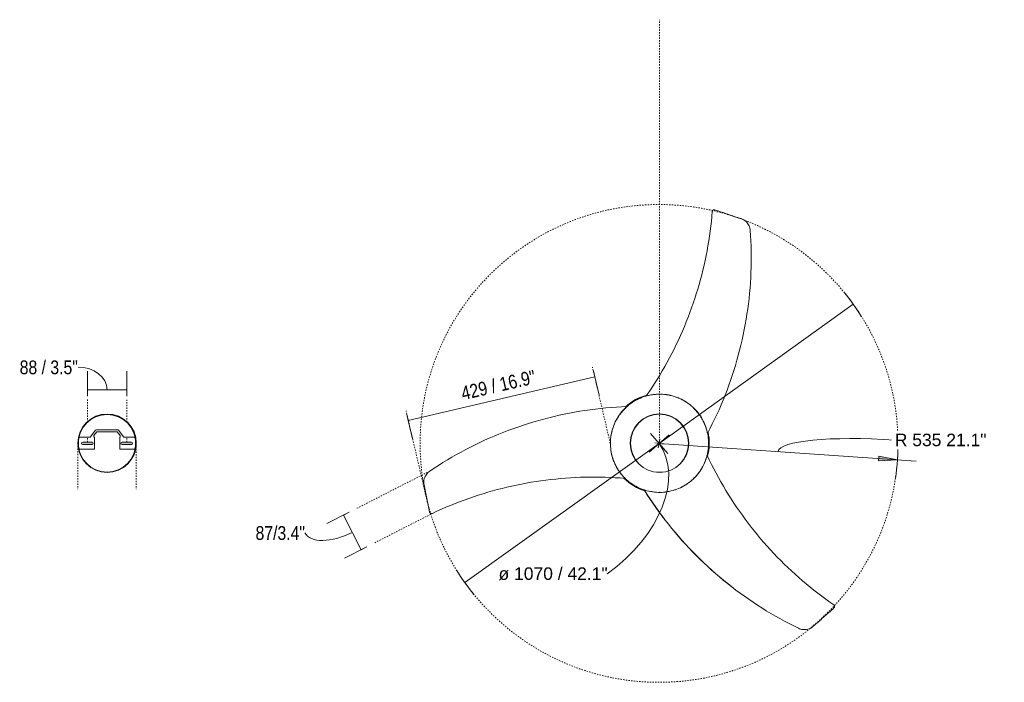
# Model space of a CAD drawing. Header units: millimetres. Extents: x 5654 to 11329, y -3177 to 7544.
# Tile 3 of 3: x 9124 to 11329, y 6060 to 7544. Entities that reach past the tile are written whole.
import ezdxf

# ---------------------------------------------------------------- set-up
doc = ezdxf.new("R2010")
doc.units = ezdxf.units.MM
doc.linetypes.add('Dash', pattern=[6, 3, -3])
doc.layers.add('A-ANNO-DIMS', color=7, linetype='Dash', lineweight=9, true_color=0xd2d2d2)
for name, color, linetype, lineweight in [('A-ANNO-DIMS-14', 7, 'Continuous', 9), ('A-DETL-GENF', 7, 'Continuous', 9), ('E-ELEC-FIXT', 7, 'Continuous', 9), ('E-LITE-EQPM', 7, 'Continuous', 20)]:
    doc.layers.add(name, color=color, linetype=linetype, lineweight=lineweight)
doc.styles.add('Arial', font='arial.ttf', dxfattribs={"height": 28})
doc.styles.add('Arial Narrow', font='ARIALN.TTF', dxfattribs={"height": 30.8})
doc.dimstyles.new('Diameter_-_3mm_Arial', dxfattribs={"dimscale": 304.8, "dimtxt": 28.567263, "dimasz": 0, "dimexe": 0.110236, "dimexo": 0, "dimgap": 0.068898, "dimtad": 3, "dimjust": 3, "dimtih": 1, "dimtoh": 1, "dimdec": 0, "dimzin": 0, "dimdsep": 46, "dimtxsty": 'Arial', "dimblk1": 'NONE', "dimblk2": 'NONE', "dimsah": 1, "dimcen": 0.09, "dimadec": 0, "dimazin": 0, "dimtfac": 1, "dimtdec": 4, "dimtix": 1, "dimtmove": 0, "dimatfit": 2, "dimfxl": 1, "dimtvp": 1, "dimtolj": 1, "dimtzin": 0, "dimarcsym": 2})
doc.dimstyles.new('FARO_-_2_2mm_Arial_Narrow_mm_Inch_Left_1', dxfattribs={"dimscale": 304.8, "dimtxt": 31.521674, "dimasz": 0, "dimexe": 0.137795, "dimexo": 0.0625, "dimgap": 0.022966, "dimtad": 1, "dimdec": 0, "dimzin": 0, "dimdsep": 46, "dimtxsty": 'Arial Narrow', "dimblk1": 'NONE', "dimblk2": 'NONE', "dimsah": 1, "dimcen": 0.09, "dimadec": 0, "dimazin": 0, "dimtfac": 1, "dimtdec": 4, "dimtix": 1, "dimtmove": 0, "dimatfit": 3, "dimfxl": 0.045932, "dimfxlon": 1, "dimtvp": 1, "dimtolj": 1, "dimtzin": 0, "dimarcsym": 2})
doc.dimstyles.new('FARO_-_2_2mm_Arial_Narrow_mm_Inch_Left_H', dxfattribs={"dimscale": 304.8, "dimtxt": 31.521674, "dimasz": 0, "dimexe": 0.137795, "dimexo": 0.0625, "dimgap": 0.022966, "dimtad": 3, "dimtih": 1, "dimtoh": 1, "dimdec": 0, "dimzin": 0, "dimdsep": 46, "dimtxsty": 'Arial Narrow', "dimblk1": 'NONE', "dimblk2": 'NONE', "dimsah": 1, "dimcen": 0.09, "dimadec": 0, "dimazin": 0, "dimtfac": 1, "dimtdec": 4, "dimtix": 1, "dimtmove": 1, "dimatfit": 3, "dimfxl": 0.045932, "dimfxlon": 1, "dimtvp": 1, "dimtolj": 1, "dimtzin": 0, "dimarcsym": 2})
doc.dimstyles.new('FARO_-_2_2mm_Arial_Narrow_mm_Inch_Right', dxfattribs={"dimscale": 304.8, "dimtxt": 31.521674, "dimasz": 0, "dimexe": 0.137795, "dimexo": 0.0625, "dimgap": 0.022966, "dimtad": 1, "dimdec": 0, "dimzin": 0, "dimdsep": 46, "dimtxsty": 'Arial Narrow', "dimblk1": 'NONE', "dimblk2": 'NONE', "dimsah": 1, "dimcen": 0.09, "dimadec": 0, "dimazin": 0, "dimtfac": 1, "dimtdec": 4, "dimtix": 1, "dimtmove": 1, "dimatfit": 3, "dimfxl": 0.045932, "dimfxlon": 1, "dimtvp": 1, "dimtolj": 1, "dimtzin": 0, "dimarcsym": 2})
doc.dimstyles.new('Radial_-_3mm_Arial', dxfattribs={"dimscale": 304.8, "dimtxt": 28.567263, "dimasz": 0.137795, "dimexe": 0.137795, "dimexo": 0, "dimgap": 0.080381, "dimtad": 3, "dimjust": 3, "dimtih": 1, "dimtoh": 1, "dimdec": 0, "dimzin": 0, "dimdsep": 46, "dimtxsty": 'Arial', "dimsah": 1, "dimcen": 0.09, "dimdle": 0.137795, "dimadec": 0, "dimazin": 0, "dimtfac": 1, "dimtdec": 4, "dimtix": 1, "dimtmove": 0, "dimatfit": 2, "dimfxl": 1, "dimtvp": 1, "dimtfill": 1, "dimtolj": 1, "dimtzin": 0, "dimarcsym": 2})

# ---------------------------------------------------------------- blocks, each defined once
blk = doc.blocks.new('33415 - 33721 NUU White ceiling fan-563461-Planta_PDF Fixing Holes')
at = {"layer": 'E-ELEC-FIXT'}
for start, end in [(90, 270), (270, 90)]:
    blk.add_arc((0, 0), 64.6, start, end, dxfattribs=at)
blk = doc.blocks.new('33415 - 33721 NUU White ceiling fan-563461-Planta_PDF')
at = {"layer": 'E-ELEC-FIXT', "flags": 128}
for points in [[(0, -110), (-4.4, -109.9), (-8.8, -109.6), (-13.2, -109.2), (-17.5, -108.6), (-21.9, -107.8), (-26.1, -106.8), (-30.4, -105.7), (-34.6, -104.4), (-38.8, -102.9), (-42.8, -101.3), (-46.9, -99.5), (-50.8, -97.6), (-54.7, -95.5), (-58.4, -93.2), (-62.1, -90.8), (-65.7, -88.2), (-69.2, -85.5), (-72.5, -82.7), (-75.8, -79.7), (-78.9, -76.6), (-81.9, -73.4), (-84.8, -70.1), (-87.5, -66.6), (-90.1, -63.1), (-92.6, -59.4), (-94.9, -55.7), (-97, -51.8), (-99, -47.9), (-100.8, -43.9), (-102.5, -39.9), (-104, -35.7), (-105.4, -31.5), (-106.6, -27.3), (-107.6, -23), (-108.4, -18.7), (-109.1, -14.3), (-109.5, -10), (-109.9, -5.6), (-110, -1.2), (-110, 3.2), (-109.7, 7.6), (-109.3, 12), (-108.8, 16.4), (-108, 20.7), (-107.1, 25), (-106, 29.3), (-104.8, 33.5), (-103.4, 37.6), (-101.8, 41.7), (-100, 45.8), (-98.1, 49.7), (-96, 53.6), (-93.8, 57.4), (-91.5, 61.1), (-88.9, 64.7), (-86.3, 68.2), (-83.5, 71.6), (-80.5, 74.9), (-77.5, 78.1), (-74.3, 81.1), (-71, 84), (-67.6, 86.8), (-64.1, 89.4), (-60.4, 91.9), (-56.7, 94.3), (-52.9, 96.4), (-49, 98.5), (-45, 100.4), (-41, 102.1), (-36.8, 103.6), (-32.7, 105), (-28.4, 106.3), (-24.2, 107.3), (-19.9, 108.2), (-15.5, 108.9), (-11.2, 109.4), (-6.8, 109.8), (-2.4, 110), (0, 110)], [(0, 110), (4.4, 109.9), (8.8, 109.6), (13.2, 109.2), (17.5, 108.6), (21.9, 107.8), (26.1, 106.8), (30.4, 105.7), (34.6, 104.4), (38.8, 102.9), (42.8, 101.3), (46.9, 99.5), (50.8, 97.6), (54.7, 95.5), (58.4, 93.2), (62.1, 90.8), (65.7, 88.2), (69.2, 85.5), (72.5, 82.7), (75.8, 79.7), (78.9, 76.6), (81.9, 73.4), (84.8, 70.1), (87.5, 66.6), (90.1, 63.1), (92.6, 59.4), (94.9, 55.7), (97, 51.8), (99, 47.9), (100.8, 43.9), (102.5, 39.9), (104, 35.7), (105.4, 31.5), (106.6, 27.3), (107.6, 23), (108.4, 18.7), (109.1, 14.3), (109.5, 10), (109.9, 5.6), (110, 1.2), (110, -3.2), (109.7, -7.6), (109.3, -12), (108.8, -16.4), (108, -20.7), (107.1, -25), (106, -29.3), (104.8, -33.5), (103.4, -37.6), (101.8, -41.7), (100, -45.8), (98.1, -49.7), (96, -53.6), (93.8, -57.4), (91.5, -61.1), (88.9, -64.7), (86.3, -68.2), (83.5, -71.6), (80.5, -74.9), (77.5, -78.1), (74.3, -81.1), (71, -84), (67.6, -86.8), (64.1, -89.4), (60.4, -91.9), (56.7, -94.3), (52.9, -96.4), (49, -98.5), (45, -100.4), (41, -102.1), (36.8, -103.6), (32.7, -105), (28.4, -106.3), (24.2, -107.3), (19.9, -108.2), (15.5, -108.9), (11.2, -109.4), (6.8, -109.8), (2.4, -110), (0, -110)]]:
    blk.add_lwpolyline(points, dxfattribs=at)
at = {"layer": 'E-ELEC-FIXT'}
for radius, start, end in [(111.5, 107.1963, 135.1881), (65.6, 90, 270), (65.6, 270, 90), (111.5, 347.1963, 15.1881), (111.5, 227.1963, 255.1881)]:
    blk.add_arc((0, 0), radius, start, end, dxfattribs=at)
for points, knots in [([(-34.5, 104.2), (-17.8, 130.8), (36.6, 208), (148.2, 319.9), (255, 387.1), (311.3, 414.4)], [-1, -1, -1, -1, -0.8, -0.4, 0, 0, 0, 0]), ([(311.3, 414.4), (314.5, 415.9), (321.4, 417.8), (333.3, 416.9), (340.8, 412.9), (344.3, 409.8)], [-1, -1, -1, -1, -0.7, -0.4, 0, 0, 0, 0]), ([(390.3, 361.9), (366, 345.1), (295.8, 291), (193.8, 183), (131.9, 81), (106.6, 27.3)], [-1, -1, -1, -1, -0.8, -0.4, 0, 0, 0, 0]), ([(390.7, 368.7), (391.2, 368.3), (391.8, 367.4), (392.2, 366.2), (392.2, 365.2), (392.1, 364.2), (391.7, 363.3), (391.1, 362.5), (390.6, 362.1), (390.3, 361.9)], [-1, -1, -1, -1, -0.75, -0.625, -0.5, -0.375, -0.25, -0.125, 0, 0, 0, 0]), ([(-514.7, 154), (-514.6, 154.7), (-514.1, 155.6), (-513.2, 156.6), (-512.4, 157.1), (-511.5, 157.4), (-510.5, 157.6), (-509.5, 157.5), (-508.9, 157.2), (-508.6, 157.1)], [-1, -1, -1, -1, -0.75, -0.625, -0.5, -0.375, -0.25, -0.125, 0, 0, 0, 0]), ([(-508.6, 157.1), (-481.9, 144.4), (-399.9, 110.7), (-255.4, 76.4), (-136.1, 73.7), (-76.9, 78.6)], [-1, -1, -1, -1, -0.8, -0.4, 0, 0, 0, 0]), ([(-514.5, 62.5), (-517.4, 64.4), (-522.6, 69.4), (-527.7, 80.2), (-528, 88.7), (-527.1, 93.2)], [-1, -1, -1, -1, -0.7, -0.4, 0, 0, 0, 0]), ([(-13.9, 108.7), (-15, 108.6), (-17.8, 108.2), (-20.6, 107.7), (-22.3, 107.4)], [-0.23830353, -0.23830353, -0.23830353, -0.23830353, -0.2, -0.14291548, -0.14291548, -0.14291548, -0.14291548]), ([(0.7, 109.5), (0.6, 109.5), (0.4, 109.5), (0.3, 109.5), (0.2, 109.5)], [-0.403430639, -0.403430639, -0.403430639, -0.403430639, -0.4, -0.39803307, -0.39803307, -0.39803307, -0.39803307]), ([(22.8, 107.3), (21.2, 107.6), (18.2, 108.1), (15.2, 108.6), (13.8, 108.7)], [-0.6545975, -0.6545975, -0.6545975, -0.6545975, -0.6, -0.552223, -0.552223, -0.552223, -0.552223]), ([(-82.3, 73), (-83.5, 71.6), (-86.2, 68.5), (-90, 63.4), (-92.8, 59.2), (-94.3, 56.7), (-94.6, 56.1)], [-0.9127627, -0.9127627, -0.9127627, -0.9127627, -0.85, -0.775, -0.7, -0.6789513, -0.6789513, -0.6789513, -0.6789513]), ([(88.2, 65.8), (86, 68.7), (79.7, 76.3), (71.8, 83.6), (66.3, 87.8), (65.8, 88.2)], [-0.5218074, -0.5218074, -0.5218074, -0.5218074, -0.4, -0.2, -0.1801505, -0.1801505, -0.1801505, -0.1801505]), ([(-73, -82), (-104.4, -80.9), (-198.4, -72.2), (-351.1, -31.6), (-462.7, 27.3), (-514.5, 62.5)], [-1, -1, -1, -1, -0.8, -0.4, 0, 0, 0, 0]), ([(-96.3, 53.2), (-96.5, 52.8), (-97.7, 50.6), (-98.8, 48.4), (-99.6, 46.7)], [-0.64114039, -0.64114039, -0.64114039, -0.64114039, -0.625, -0.56025545, -0.56025545, -0.56025545, -0.56025545]), ([(94.2, 56.8), (94, 57.2), (92.7, 59.3), (91.3, 61.3), (90.2, 62.9)], [-0.64114039, -0.64114039, -0.64114039, -0.64114039, -0.625, -0.56025545, -0.56025545, -0.56025545, -0.56025545]), ([(104.4, 34.7), (103.8, 36.5), (102.4, 40.4), (99.9, 46.2), (97.6, 50.8), (96.2, 53.3), (95.9, 53.8)], [-0.9127627, -0.9127627, -0.9127627, -0.9127627, -0.85, -0.775, -0.7, -0.6789513, -0.6789513, -0.6789513, -0.6789513]), ([(-101, 43.5), (-102.5, 40.1), (-105.9, 30.8), (-108.3, 20.4), (-109.2, 13.5), (-109.2, 12.9)], [-0.5218074, -0.5218074, -0.5218074, -0.5218074, -0.4, -0.2, -0.1801505, -0.1801505, -0.1801505, -0.1801505]), ([(-104.8, -32.6), (-104.1, -34.6), (-102.8, -38.4), (-101.2, -42.1), (-100.4, -43.9)], [-0.6706583, -0.6706583, -0.6706583, -0.6706583, -0.6, -0.5335151, -0.5335151, -0.5335151, -0.5335151]), ([(100.2, -44.3), (101, -42.6), (102.6, -38.7), (104, -34.7), (104.8, -32.4)], [-0.2630715, -0.2630715, -0.2630715, -0.2630715, -0.2, -0.1188188, -0.1188188, -0.1188188, -0.1188188]), ([(107.5, -22.2), (122.2, -50), (161.8, -135.7), (202.9, -288.3), (207.8, -414.4), (203.2, -476.8)], [-1, -1, -1, -1, -0.8, -0.4, 0, 0, 0, 0]), ([(-96.3, -52.3), (-95.9, -53), (-94.2, -55.9), (-92.5, -58.8), (-91.1, -60.9)], [-0.4281031, -0.4281031, -0.4281031, -0.4281031, -0.4, -0.3142819, -0.3142819, -0.3142819, -0.3142819]), ([(-89.7, -62.9), (-88.3, -65), (-83.2, -71.8), (-77.4, -78), (-73, -82)], [-0.2873563, -0.2873563, -0.2873563, -0.2873563, -0.2, 0, 0, 0, 0]), ([(70.7, -84.2), (75.7, -79.8), (82.3, -73), (88, -65.4), (89.5, -63.2)], [-0.8288565, -0.8288565, -0.8288565, -0.8288565, -0.6, -0.5079777, -0.5079777, -0.5079777, -0.5079777]), ([(90.8, -61.3), (92.2, -59.3), (94, -56.4), (95.6, -53.4), (96.1, -52.6)], [-0.4822675, -0.4822675, -0.4822675, -0.4822675, -0.4, -0.367847, -0.367847, -0.367847, -0.367847]), ([(118.2, -519), (115.9, -489.6), (104.1, -401.7), (61.6, -259.3), (4.3, -154.7), (-29.6, -105.9)], [-1, -1, -1, -1, -0.8, -0.4, 0, 0, 0, 0]), ([(-22.1, -107.8), (-20.3, -108.1), (-16.2, -108.9), (-9.9, -109.6), (-4.8, -109.9), (-2, -110), (-1.3, -110)], [-0.9127627, -0.9127627, -0.9127627, -0.9127627, -0.85, -0.775, -0.7, -0.6789513, -0.6789513, -0.6789513, -0.6789513]), ([(2.1, -110), (2.6, -110), (5, -109.9), (7.4, -109.8), (9.4, -109.6)], [-0.64114039, -0.64114039, -0.64114039, -0.64114039, -0.625, -0.56025545, -0.56025545, -0.56025545, -0.56025545]), ([(12.9, -109.2), (16.6, -108.8), (26.3, -107.2), (36.5, -104), (42.9, -101.3), (43.5, -101.1)], [-0.5218074, -0.5218074, -0.5218074, -0.5218074, -0.4, -0.2, -0.1801505, -0.1801505, -0.1801505, -0.1801505]), ([(203.2, -476.8), (202.9, -480.3), (201.1, -487.3), (194.4, -497.1), (187.2, -501.6), (182.8, -503.1)], [-1, -1, -1, -1, -0.7, -0.4, 0, 0, 0, 0]), ([(123.9, -522.8), (123.3, -523), (122.3, -523.1), (121, -522.7), (120.1, -522.3), (119.4, -521.7), (118.8, -520.9), (118.4, -520), (118.3, -519.3), (118.2, -519)], [-1, -1, -1, -1, -0.75, -0.625, -0.5, -0.375, -0.25, -0.125, 0, 0, 0, 0])]:
    blk.add_open_spline(points, degree=3, knots=knots, dxfattribs=at)
for points in [[(344.3, 409.8), (352, 403), (367.5, 389.3), (383, 375.6), (390.7, 368.7)], [(229.3, 368.9), (176.3, 335.5), (77.7, 256.7), (-1, 157.8), (-34.3, 104.5)], [(50.4, 217.4), (50.3, 217.3), (50.3, 217.3), (50.2, 217.2)], [(20.1, 181.4), (20, 181.3), (19.9, 181.2), (19.9, 181.1)], [(-527.1, 93.2), (-525, 103.4), (-520.9, 123.7), (-516.7, 143.9), (-514.7, 154)], [(-8.2, 143.7), (-8.2, 143.6), (-8.3, 143.5), (-8.4, 143.4)], [(-32, 105), (-32.8, 104.7), (-33.6, 104.5), (-34.5, 104.2)], [(-34.5, 104.2), (-34.4, 104.3), (-34.3, 104.5), (-34.3, 104.5), (-34.3, 104.5)], [(38.9, 102.8), (36.7, 103.6), (34.4, 104.4), (32.1, 105)], [(51.2, 97.3), (50.5, 97.7), (49.7, 98.1), (49, 98.5)], [(53.4, 96.2), (52.7, 96.6), (52, 97), (51.2, 97.3)], [(62.7, 90.4), (60.8, 91.7), (58.9, 92.9), (56.9, 94.1)], [(58.3, 93.2), (58.8, 93), (59.2, 92.7), (59.6, 92.5)], [(60, 92.2), (60.5, 91.9), (61.1, 91.5), (61.6, 91.1)], [(-88.1, 65.9), (-88, 66), (-87.9, 66.1), (-87.8, 66.2)], [(-86.7, 67.7), (-86.5, 68), (-86.2, 68.3), (-86, 68.6)], [(-76.9, 78.6), (-78.1, 77.5), (-79.2, 76.3), (-80.3, 75.2)], [(-78.6, 77), (-78, 77.5), (-77.5, 78.1), (-76.9, 78.6)], [(83.8, 71.3), (83.8, 71.2), (83.9, 71.1), (84, 71.1)], [(85.6, 69.1), (85.8, 68.8), (86.1, 68.5), (86.3, 68.2)], [(-97.2, 51.4), (-97.1, 51.7), (-96.9, 52), (-96.8, 52.3)], [(93.2, 58.5), (93.3, 58.2), (93.5, 57.9), (93.7, 57.6)], [(-103.6, 36.9), (-103.6, 37), (-103.5, 37.1), (-103.5, 37.3)], [(-102.7, 39.5), (-102.5, 39.9), (-102.4, 40.3), (-102.2, 40.7)], [(101.1, 43.3), (101.2, 43.2), (101.2, 43.1), (101.3, 43)], [(102, 41.2), (102.1, 40.9), (102.3, 40.5), (102.4, 40.1)], [(106.6, 27.3), (106.2, 28.9), (105.7, 30.4), (105.3, 32)], [(106, 29.6), (106.2, 28.8), (106.4, 28.1), (106.6, 27.3)], [(-109.6, 9.1), (-109.8, 6.8), (-109.9, 4.5), (-110, 2.2)], [(-109.9, 3.9), (-109.9, 4.4), (-109.9, 4.9), (-109.9, 5.3)], [(-109.8, 5.8), (-109.8, 6.5), (-109.8, 7.1), (-109.7, 7.8)], [(-110, -1.8), (-110, -2.7), (-109.9, -3.5), (-109.9, -4.3)], [(-109.9, -4.3), (-109.9, -5.1), (-109.8, -6), (-109.8, -6.8)], [(-108.6, -16.7), (-108.1, -20.3), (-107.3, -23.8), (-106.3, -27.4)], [(-304.3, -40.8), (-304.3, -40.9), (-304.2, -40.9), (-304.2, -40.9)], [(105.8, -28.9), (106.4, -26.7), (107, -24.5), (107.5, -22.2)], [(107.5, -22.2), (107.5, -22.3), (107.6, -22.5), (107.7, -22.6), (107.7, -22.6)], [(-259.2, -54.2), (-259.2, -54.2), (-259.1, -54.3), (-259, -54.3)], [(-213.5, -65.1), (-213.4, -65.1), (-213.3, -65.1), (-213.2, -65.1)], [(128.6, -64.8), (128.5, -64.7), (128.5, -64.6), (128.4, -64.5)], [(-167.1, -73.3), (-167, -73.3), (-166.9, -73.3), (-166.8, -73.4)], [(-120.4, -78.9), (-120.3, -79), (-120.1, -79), (-120, -79)], [(-73, -82), (-73.1, -82), (-73.3, -82), (-73.4, -82), (-73.4, -82)], [(-29.6, -105.9), (-28.1, -106.4), (-26.5, -106.8), (-24.9, -107.1)], [(-27.4, -106.5), (-28.1, -106.3), (-28.9, -106.1), (-29.6, -105.9)], [(-15.3, -108.9), (-15.7, -108.9), (-16.1, -108.8), (-16.4, -108.8)], [(-13, -109.2), (-13.2, -109.2), (-13.3, -109.2), (-13.4, -109.2)], [(4.1, -109.9), (3.7, -109.9), (3.4, -109.9), (3.1, -110)], [(17.1, -108.7), (16.7, -108.7), (16.3, -108.8), (15.9, -108.8)], [(19.8, -108.2), (19.7, -108.2), (19.6, -108.2), (19.5, -108.3)], [(46.9, -99.5), (49, -98.5), (51.1, -97.5), (53.1, -96.3)], [(49.9, -98), (49.3, -98.3), (48.7, -98.6), (48.1, -98.9)], [(51.6, -97.1), (51.2, -97.4), (50.8, -97.6), (50.3, -97.8)], [(56.6, -94.3), (57.3, -93.9), (58, -93.5), (58.7, -93)], [(58.7, -93), (59.4, -92.6), (60.2, -92.1), (60.9, -91.6)], [(147, -108.1), (147, -108), (147, -107.9), (146.9, -107.8)], [(163.1, -152.3), (163, -152.2), (163, -152.2), (163, -152.1)], [(176.6, -197.4), (176.6, -197.3), (176.6, -197.3), (176.5, -197.2)], [(187.5, -243.2), (187.5, -243.1), (187.5, -243), (187.5, -243)], [(182.8, -503.1), (173, -506.3), (153.3, -512.9), (133.7, -519.5), (123.9, -522.8)]]:
    blk.add_open_spline(points, degree=3, dxfattribs=at)
blk = doc.blocks.new('DIMBLOCK9-Planta_PDF Fixing Holes')
at = {"layer": 'A-ANNO-DIMS-14', "color": 251, "true_color": 0x5b5b5b, "transparency": 16777216}
for p, q in [((9275.8, 6701.1), (9275.8, 6757.1)), ((9363.8, 6701.1), (9363.8, 6757.1)), ((9275.8, 6715.1), (9363.8, 6715.1)), ((9275.8, 6715.1), (9275.8, 6701.1)), ((9363.8, 6715.1), (9363.8, 6701.1))]:
    blk.add_line(p, q, dxfattribs=at)
blk.add_ellipse((9254.8, 6715.1), major_axis=(65.1, 0), ratio=0.781765, start_param=0, end_param=1.570796, dxfattribs=at)
at = {"layer": 'A-ANNO-DIMS-14', "color": 0, "transparency": 16777216, "insert": (9124.2, 6780.7), "char_height": 30.8, "width": 156.708, "attachment_point": 1, "line_spacing_factor": 0.974696, "style": 'Arial Narrow'}
blk.add_mtext('88 / 3.5"', dxfattribs=at)
blk = doc.blocks.new('_None')
blk = doc.blocks.new('DIMBLOCK10-Planta_PDF')
at = {"layer": 'A-ANNO-DIMS-14', "color": 8, "true_color": 0x787878, "transparency": 16777216}
for p, q in [((10555.8, 6595), (10990.7, 6906.5)), ((10555.8, 6595), (10120.9, 6283.4)), ((10546, 6596.6), (10565.6, 6593.3)), ((10554.2, 6585.2), (10557.4, 6604.7))]:
    blk.add_line(p, q, dxfattribs=at)
for start, end in [(32.0183, 39.215), (212.0183, 219.215)]:
    blk.add_arc((10555.8, 6595), 535, start, end, dxfattribs=at)
blk.add_ellipse((10341, 6441.1), major_axis=(214.8, 153.9), ratio=0.642601, start_param=4.712389, end_param=6.283185, dxfattribs=at)
at = {"layer": 'A-ANNO-DIMS-14', "color": 0, "transparency": 16777216, "insert": (10196.4, 6317.4), "char_height": 28, "width": 292.177, "attachment_point": 1, "line_spacing_factor": 0.941778, "style": 'Arial'}
blk.add_mtext('ø 1070 / 42.1"', dxfattribs=at)
blk = doc.blocks.new('DIMBLOCK11-Planta_PDF')
at = {"layer": 'A-ANNO-DIMS-14', "transparency": 16777216}
blk.add_hatch(color=256, dxfattribs=at).paths.add_polyline_path([(11089.5, 6558.4), (11048, 6566.8), (11047.3, 6555.8)])
for p, q in [((10578.2, 6614.5), (10533.4, 6575.4)), ((10575.3, 6572.6), (10536.3, 6617.3)), ((10555.8, 6595), (11131.4, 6555.5)), ((11048, 6566.8), (11047.3, 6555.8)), ((11047.3, 6555.8), (11089.5, 6558.4)), ((11089.5, 6558.4), (11048, 6566.8))]:
    blk.add_line(p, q, dxfattribs=at)
blk.add_arc((10555.8, 6595), 535, 351.5856, 0.5816, dxfattribs=at)
blk.add_ellipse((11080.7, 6559), major_axis=(-258, 17.7), ratio=0.168222, start_param=4.712389, end_param=6.283185, dxfattribs=at)
at = {"layer": 'A-ANNO-DIMS-14', "color": 0, "transparency": 16777216, "insert": (11083.7, 6616.8), "char_height": 28, "width": 245.239, "attachment_point": 1, "line_spacing_factor": 0.941778, "style": 'Arial', "bg_fill": 3, "box_fill_scale": 1.25, "bg_fill_color": 256, "bg_fill_true_color": 13158600, "bg_fill_transparency": 0}
blk.add_mtext('R 535 21.1"', dxfattribs=at)
blk = doc.blocks.new('DIMBLOCK12-Planta_PDF')
at = {"layer": 'A-ANNO-DIMS-14', "color": 251, "true_color": 0x5b5b5b, "transparency": 16777216}
for p, q in [((9861.8, 6440.8), (9811.9, 6415.4)), ((9849.3, 6434.5), (9861.8, 6440.8)), ((9849.3, 6434.5), (9888.8, 6357)), ((9901.3, 6363.4), (9851.4, 6338)), ((9888.8, 6357), (9901.3, 6363.4))]:
    blk.add_line(p, q, dxfattribs=at)
blk.add_ellipse((9847.5, 6438), major_axis=(84.7, 43.1), ratio=0.499119, start_param=3.141593, end_param=4.712389, dxfattribs=at)
at = {"layer": 'A-ANNO-DIMS-14', "color": 0, "transparency": 16777216, "insert": (9652.3, 6409.7), "char_height": 30.8, "width": 132.691, "attachment_point": 1, "line_spacing_factor": 0.974696, "style": 'Arial Narrow'}
blk.add_mtext('87/3.4"', dxfattribs=at)
blk = doc.blocks.new('DIMBLOCK13-Planta_PDF')
at = {"layer": 'A-ANNO-DIMS-14', "color": 251, "true_color": 0x5b5b5b, "transparency": 16777216}
for p, q in [((10411.9, 6743.8), (10408.7, 6757.4)), ((10411.9, 6743.8), (9994.4, 6646.5)), ((10411.9, 6743.9), (10421.4, 6702.9)), ((9994.4, 6646.5), (9991.3, 6660.1)), ((9994.4, 6646.5), (10004, 6605.6))]:
    blk.add_line(p, q, dxfattribs=at)
at = {"layer": 'A-ANNO-DIMS-14', "color": 0, "transparency": 16777216, "insert": (10109.9, 6721.5), "char_height": 30.8, "width": 203.54, "attachment_point": 1, "rotation": 13.1257, "line_spacing_factor": 0.974696, "style": 'Arial Narrow'}
blk.add_mtext('429 / 16.9"', dxfattribs=at)

msp = doc.modelspace()

# ---------------------------------------------------------------- hatches: boundary and pattern name
at = {"layer": 'A-DETL-GENF', "true_color": 0xc0c0c0}
h = msp.add_hatch(color=9, dxfattribs=at)
h.paths.add_polyline_path([(9372.5, 6592.8), (9375, 6592.9), (9375.6, 6593.1), (9376.4, 6593.8), (9376.5, 6594), (9376.7, 6594.6), (9376.8, 6595.3), (9376.7, 6595.9), (9376.5, 6596.5), (9376.1, 6597), (9375.6, 6597.4), (9375, 6597.7), (9374.3, 6597.8), (9352.7, 6597.7), (9352.1, 6597.4), (9351.6, 6597), (9351.2, 6596.5), (9350.9, 6595.9), (9350.8, 6595.3), (9350.9, 6594.6), (9351.3, 6593.8), (9351.6, 6593.5), (9352.1, 6593.1), (9352.7, 6592.9), (9353.3, 6592.8), (9365.1, 6592.8)])
h.paths.add_polyline_path([(9283.9, 6592.8), (9287, 6592.9), (9287.6, 6593.1), (9288.4, 6593.8), (9288.5, 6594), (9288.8, 6594.6), (9288.8, 6595.3), (9288.8, 6595.9), (9288.5, 6596.5), (9288.1, 6597), (9287.6, 6597.4), (9287, 6597.7), (9286.3, 6597.8), (9264.7, 6597.7), (9264.1, 6597.4), (9263.6, 6597), (9263.2, 6596.5), (9262.9, 6595.9), (9262.8, 6595.3), (9262.9, 6594.6), (9263.3, 6593.8), (9263.6, 6593.5), (9264.1, 6593.1), (9264.7, 6592.9), (9265.3, 6592.8), (9276.6, 6592.8)])

# ---------------------------------------------------------------- linework, layer by layer
at = {"layer": 'A-ANNO-DIMS'}
for p, q in [((10556.8, 6595), (10556.8, 7544)), ((10446.6, 6594.9), (10406.8, 6765.6)), ((9275.8, 6642.3), (9275.8, 6694.9)), ((9363.8, 6642.3), (9363.8, 6692.8)), ((10034.8, 6473.5), (9989.4, 6668.2)), ((9254.3, 6595.3), (9254.3, 6492.7)), ((9275.8, 6597.8), (9275.8, 6608.8)), ((9363.8, 6597.8), (9363.8, 6608.8)), ((9385.3, 6595), (9385.3, 6492.7)), ((10042.3, 6532.8), (9877.5, 6448.8)), ((10044.8, 6436.5), (9916.7, 6371.2))]:
    msp.add_line(p, q, dxfattribs=at)
msp.add_circle((10555.8, 6595), 535, dxfattribs=at)
at = {"layer": 'E-LITE-EQPM'}
for p, q in [((9282.3, 6608.8), (9294.1, 6624.4)), ((9296.9, 6621.1), (9290.3, 6612.4)), ((9295.8, 6625.3), (9343.9, 6625.3)), ((9342.8, 6621.1), (9296.9, 6621.1)), ((9349.3, 6612.4), (9342.8, 6621.1)), ((9345.5, 6624.4), (9357.3, 6608.8)), ((9257.3, 6608.8), (9282.3, 6608.8)), ((9286.3, 6597.8), (9265.3, 6597.8)), ((9265.3, 6592.8), (9286.3, 6592.8)), ((9290.3, 6612.4), (9290.3, 6608.8)), ((9290.3, 6608.8), (9291.5, 6608.8)), ((9291.5, 6608.8), (9291.5, 6581.8)), ((9348.2, 6581.8), (9348.2, 6608.8)), ((9348.2, 6608.8), (9349.3, 6608.8)), ((9349.3, 6608.8), (9349.3, 6612.4)), ((9374.3, 6597.8), (9353.3, 6597.8)), ((9353.3, 6592.8), (9374.3, 6592.8)), ((9357.3, 6608.8), (9382.4, 6608.8)), ((9291.5, 6581.8), (9257.3, 6581.8)), ((9382.4, 6581.8), (9348.2, 6581.8))]:
    msp.add_line(p, q, dxfattribs=at)
for centre, radius, start, end in [((9319.8, 6595.3), 65.5, 0, 180), ((9319.8, 6595.3), 64.5, 0, 180), ((10556.8, 6595.3), 65, 90, 270), ((10556.8, 6595.3), 65, 270, 90), ((9295.8, 6623.1), 2.11, 90, 143), ((9343.9, 6623.1), 2.11, 37, 90), ((9319.8, 6595.3), 65.5, 180, 0), ((9319.8, 6595.3), 64.5, 180, 0), ((9319.8, 6595.3), 64, 167.8189, 192.1735), ((9265.3, 6595.3), 2.5, 90, 270), ((9286.3, 6595.3), 2.5, 270, 90), ((9353.3, 6595.3), 2.5, 90, 270), ((9374.3, 6595.3), 2.5, 270, 90), ((9319.8, 6595.3), 64, 347.8265, 12.1811)]:
    msp.add_arc(centre, radius, start, end, dxfattribs=at)

# ---------------------------------------------------------------- block references
at = {"layer": 'E-ELEC-FIXT', "extrusion": (0, 0, -1), "rotation": 180}
for name, p in [('33415 - 33721 NUU White ceiling fan-563461-Planta_PDF', (-10556.8, 6595.3)), ('33415 - 33721 NUU White ceiling fan-563461-Planta_PDF Fixing Holes', (-9319.8, 6595.3))]:
    msp.add_blockref(name, p, dxfattribs=at)

# ---------------------------------------------------------------- dimensions: what is measured, and where the dimension line sits
at = {"layer": 'A-ANNO-DIMS', "color": 8, "linetype": 'Continuous', "true_color": 0x787878}
dim = msp.add_diameter_dim_2p(p1=(10990.7, 6906.5), p2=(10120.9, 6283.4), dimstyle='Diameter_-_3mm_Arial', override={"dimpost": 'ø<>'}, dxfattribs=at)
dim.commit()
dim.dimension.update_dxf_attribs({"geometry": 'DIMBLOCK10-Planta_PDF', "text_midpoint": (10487.7, 6690)})
at = {"layer": 'A-ANNO-DIMS', "color": 251, "linetype": 'Continuous', "true_color": 0x5b5b5b}
dim = msp.add_linear_dim(base=(9363.8, 6715.1), p1=(9275.8, 6701.1), p2=(9363.8, 6701.1), dimstyle='FARO_-_2_2mm_Arial_Narrow_mm_Inch_Right', override={"dimpost": '<>', "dimfxl": 87.991443}, dxfattribs=at)
dim.commit()
dim.dimension.update_dxf_attribs({"geometry": 'DIMBLOCK9-Planta_PDF Fixing Holes', "text_midpoint": (9202.5, 6760.2), "dimtype": 160})
dim = msp.add_linear_dim(base=(9994.4, 6646.5), p1=(10408.7, 6757.4), p2=(9991.3, 6660.1), angle=13.1257, dimstyle='FARO_-_2_2mm_Arial_Narrow_mm_Inch_Left_1', override={"dimpost": '<>', "dimfxl": 428.661948}, dxfattribs=at)
dim.commit()
dim.dimension.update_dxf_attribs({"geometry": 'DIMBLOCK13-Planta_PDF', "text_midpoint": (10197, 6721.4)})
dim = msp.add_linear_dim(base=(9888.8, 6357), p1=(9861.8, 6440.8), p2=(9901.3, 6363.4), angle=297, dimstyle='FARO_-_2_2mm_Arial_Narrow_mm_Inch_Left_H', override={"dimpost": '<>', "dimfxl": 86.919854}, dxfattribs=at)
dim.commit()
dim.dimension.update_dxf_attribs({"geometry": 'DIMBLOCK12-Planta_PDF', "text_midpoint": (9718.6, 6389.1), "dimtype": 160})

# ---------------------------------------------------------------- next in the draw order: dimensions: what is measured, and where the dimension line sits
at = {"layer": 'A-ANNO-DIMS', "color": 7, "linetype": 'Continuous'}
dim = msp.add_radius_dim(center=(10555.8, 6595), mpoint=(11089.5, 6558.4), dimstyle='Radial_-_3mm_Arial', override={"dimpost": 'R<>'}, dxfattribs=at)
dim.commit()
dim.dimension.update_dxf_attribs({"geometry": 'DIMBLOCK11-Planta_PDF', "text_midpoint": (10805.2, 6629.2)})

doc.saveas('drawing.dxf')
